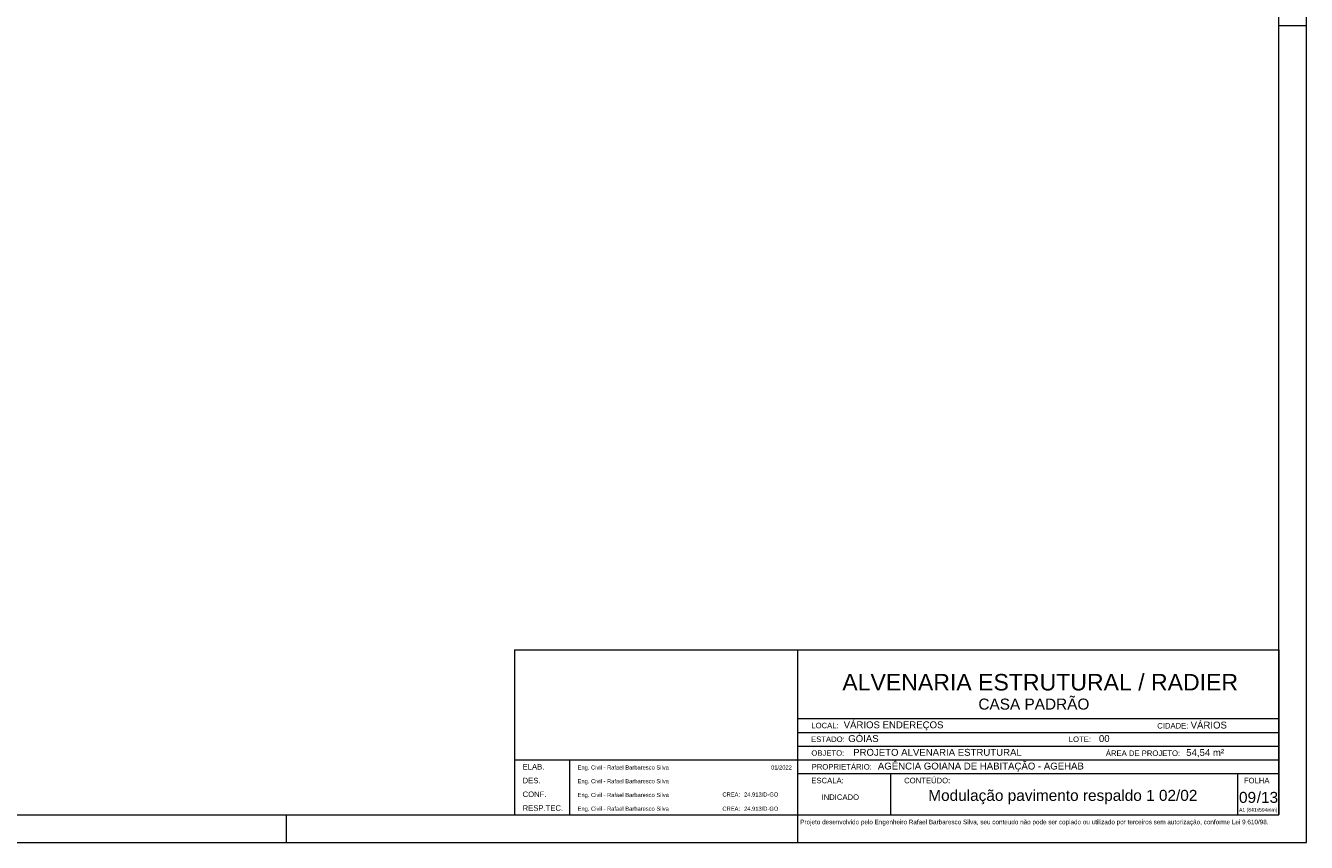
# Model space of a CAD drawing. Header units: millimetres. Extents: x 337 to 624, y -381 to -65.
# Tile 59 of 138: x 479 to 526, y -317 to -287. Entities that reach past the tile are written whole.
import ezdxf
from ezdxf.enums import TextEntityAlignment as Align

# ---------------------------------------------------------------- set-up
doc = ezdxf.new("R2010")
doc.units = ezdxf.units.MM
doc.header["$MEASUREMENT"] = 0
doc.layers.get('0').update_dxf_attribs({"lineweight": 5})
doc.layers.add('PDF_Text', color=7, linetype='Continuous')
doc.layers.add('PRANCHA 01', color=7, linetype='Continuous', lineweight=20)
doc.styles.add('Arial', font='arial.ttf')
doc.styles.add('PDF Arial', font='arial.ttf')

# ---------------------------------------------------------------- blocks, each defined once
blk = doc.blocks.new('Carimbo_Rafael_2022')
at = {"color": 0}
for p, q in [((524.018, -54.927), (551.818, -54.927)), ((524.018, -60.927), (551.818, -60.927))]:
    blk.add_line(p, q, dxfattribs=at)
for p, q in [((524.018, -54.927), (524.018, -60.927)), ((524.018, -54.927), (524.018, -60.927)), ((534.318, -54.927), (534.318, -60.927)), ((534.318, -54.927), (534.318, -60.927)), ((551.818, -54.927), (551.818, -60.927)), ((534.318, -57.427), (551.818, -57.427)), ((534.318, -57.927), (551.818, -57.927)), ((534.318, -58.427), (551.818, -58.427)), ((524.018, -58.927), (534.318, -58.927)), ((526.018, -58.927), (526.018, -60.927)), ((534.318, -58.927), (551.818, -58.927)), ((534.318, -59.427), (551.818, -59.427)), ((537.692, -59.427), (537.692, -60.927)), ((550.318, -59.427), (550.318, -60.927))]:
    blk.add_line(p, q)
at = {"color": 152, "true_color": 0x0063c7, "style": 'Arial'}
for s, height, p in [('ALVENARIA ESTRUTURAL / RADIER', 0.6, (535.944, -56.402)), ('CASA PADRÃO', 0.4, (540.891, -57.098)), ('VÁRIOS ENDEREÇOS', 0.25, (535.992, -57.777)), ('VÁRIOS', 0.25, (548.609, -57.786)), ('GÓIAS', 0.25, (536.159, -58.277)), ('00', 0.25, (545.274, -58.277)), ('PROJETO ALVENARIA ESTRUTURAL', 0.25, (536.338, -58.777)), ('54,54 m²', 0.25, (548.448, -58.784)), ('AGÊNCIA GOIANA DE HABITAÇÃO - AGEHAB', 0.25, (537.237, -59.277)), ('/13', 0.4, (551.013, -60.49)), ('INDICADO', 0.2, (535.187, -60.381))]:
    blk.add_text(s, height=height, dxfattribs=at).set_placement(p)
at = {"style": 'Arial'}
for s, height, p in [('LOCAL:', 0.2, (534.818, -57.777)), ('CIDADE:', 0.2, (547.395, -57.786)), ('ESTADO:', 0.2, (534.807, -58.277)), ('LOTE:', 0.2, (544.178, -58.277)), ('OBJETO:', 0.2, (534.818, -58.777)), ('ÁREA DE PROJETO:', 0.2, (545.526, -58.784)), ('ELAB.', 0.2, (524.318, -59.277)), ('Eng. Civil - Rafael Barbaresco Silva', 0.15, (526.318, -59.277)), ('01/2022', 0.15, (533.352, -59.277)), ('PROPRIETÁRIO:', 0.2, (534.829, -59.277)), ('DES.', 0.2, (524.318, -59.777)), ('ESCALA:', 0.2, (534.818, -59.777)), ('CONTEÚDO:', 0.2, (538.192, -59.777)), (' FOLHA', 0.2, (550.468, -59.777)), ('CONF.', 0.2, (524.318, -60.277)), ('Eng. Civil - Rafael Barbaresco Silva', 0.15, (526.318, -59.777)), ('Eng. Civil - Rafael Barbaresco Silva', 0.15, (526.318, -60.277)), ('CREA:', 0.15, (531.584, -60.261)), ('24.913/D-GO', 0.15, (532.371, -60.261)), ('RESP.TEC.', 0.2, (524.318, -60.777)), ('Eng. Civil - Rafael Barbaresco Silva', 0.15, (526.318, -60.777)), ('CREA:', 0.15, (531.584, -60.777)), ('24.913/D-GO', 0.15, (532.371, -60.777))]:
    blk.add_text(s, height=height, dxfattribs=at).set_placement(p)
at = {"layer": 'PDF_Text', "insert": (550.371, -60.845), "char_height": 0.13, "attachment_point": 7, "line_spacing_factor": 0.76943, "style": 'PDF Arial'}
blk.add_mtext('A1 (841x594mm)', dxfattribs=at)
at = {"layer": 'PDF_Text', "insert": (534.414, -61.318), "char_height": 0.165, "attachment_point": 7, "style": 'PDF Arial'}
blk.add_mtext('Projeto desenvolvido pelo Engenheiro Rafael Barbaresco Silva, seu conteudo não pode ser copiado ou utilizado por terceiros sem autorização, conforme Lei 9.610/98.', dxfattribs=at)

msp = doc.modelspace()

# ---------------------------------------------------------------- linework, layer by layer
at = {"layer": 'PRANCHA 01'}
msp.add_line((524.753, -287.0434), (525.753, -287.0434), dxfattribs=at)
msp.add_line((524.753, -287.0434), (525.753, -287.0434), dxfattribs=at)
for points in [[(441.653, -316.7434), (525.753, -316.7434), (525.753, -257.3434), (441.653, -257.3434), (441.653, -316.7434)], [(488.653, -315.7434), (488.653, -316.7434)], [(507.253, -315.7434), (507.253, -316.7434)], [(507.253, -315.7434), (507.253, -316.7434)]]:
    msp.add_lwpolyline(points, dxfattribs=at)
msp.add_lwpolyline([(444.153, -315.7434), (524.753, -315.7434), (524.753, -258.3434), (444.153, -258.3434)], close=True, dxfattribs=at)

# ---------------------------------------------------------------- block references
msp.add_blockref('Carimbo_Rafael_2022', (-27.0649, -254.8168))

# ---------------------------------------------------------------- texts
at = {"color": 152, "true_color": 0x0063c7, "style": 'Arial'}
msp.add_text('Modulação pavimento respaldo 1 02/02', height=0.4, dxfattribs=at).set_placement((516.8968, -315.2337), align=Align.CENTER)
msp.add_text('09', height=0.4, dxfattribs=at).set_placement((523.303, -315.3074))

doc.saveas('drawing.dxf')
